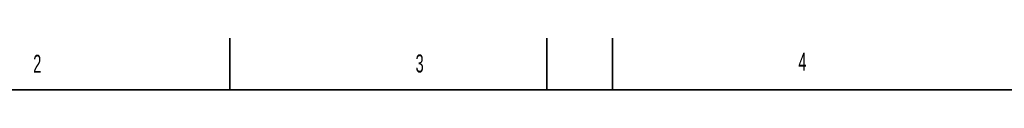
# Model space of a CAD drawing. Header units: millimetres. Extents: x 0 to 14900, y 0 to 10500.
# Tile 31 of 59: x 2743 to 7519, y 10250 to 10500. Entities that reach past the tile are written whole.
import ezdxf

# ---------------------------------------------------------------- set-up
doc = ezdxf.new("R2010")
doc.units = ezdxf.units.MM
doc.header["$LTSCALE"] = 25
doc.styles.add('SLDTEXTSTYLE0', font='TXT', dxfattribs={"width": 0.605})

msp = doc.modelspace()

# ---------------------------------------------------------------- linework, layer by layer
at = {"color": 7, "linetype": 'Continuous', "lineweight": 35}
for p, q in [((3762.5, 10250), (3762.5, 10500)), ((5300, 10250), (5300, 10500)), ((5618.75, 10250), (5618.75, 10500)), ((14650, 10250), (500, 10250))]:
    msp.add_line(p, q, dxfattribs=at)

# ---------------------------------------------------------------- texts
at = {"color": 7, "linetype": 'Continuous', "lineweight": 0, "char_height": 87.5, "attachment_point": 1, "style": 'SLDTEXTSTYLE0'}
for s, insert in [('2', (2808.5974713, 10419.77865)), ('3', (4663.3334798, 10421.1954758)), ('4', (6520.3958458, 10430.2754336))]:
    msp.add_mtext(s, dxfattribs=dict(at, insert=insert))

doc.saveas('drawing.dxf')
